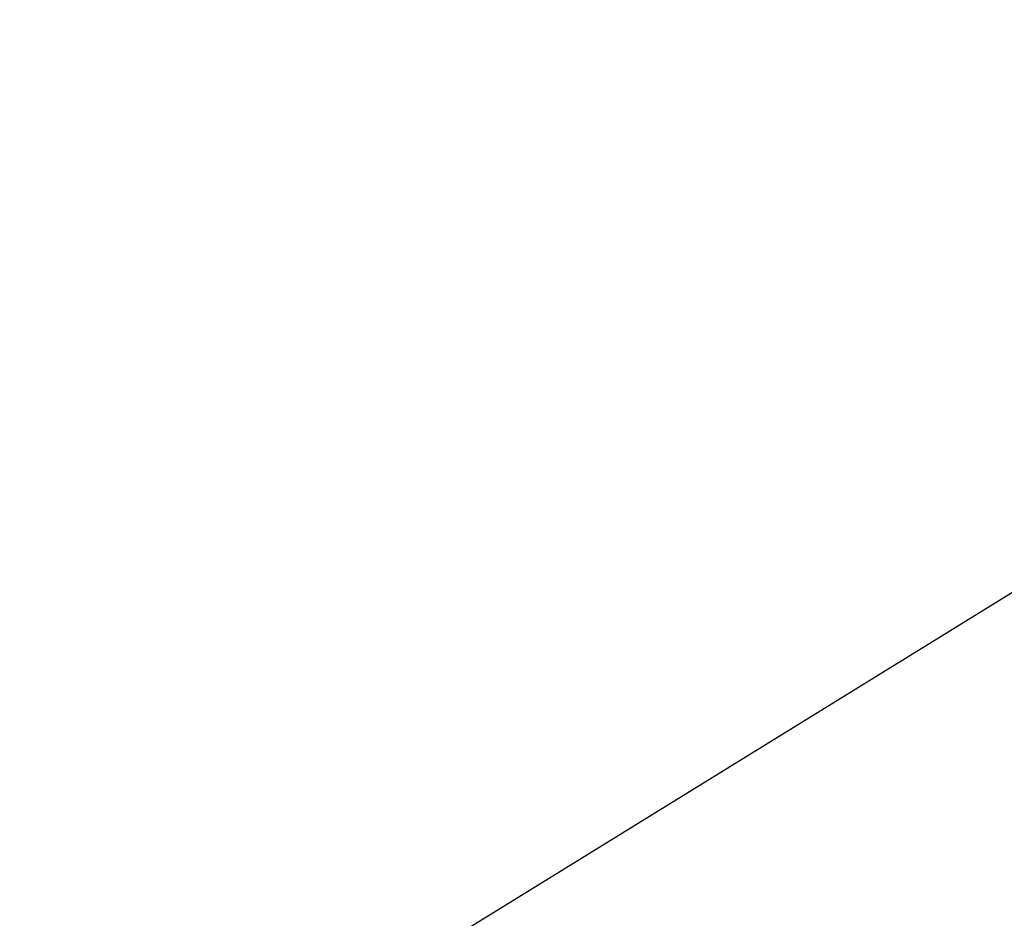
# Model space of a CAD drawing. Extents: x -219 to 381, y -9 to 31.
# Tile 214 of 256: x -0.609288 to -0.608428, y 18.272547 to 18.27333. Entities that reach past the tile are written whole.
import ezdxf

# ---------------------------------------------------------------- set-up
doc = ezdxf.new("R2010")
doc.units = 0
doc.header["$LTSCALE"] = 25.4
doc.layers.get('0').update_dxf_attribs({"color": 13, "linetype": 'CONTINUOUS'})

# ---------------------------------------------------------------- blocks, each defined once
blk = doc.blocks.new('IMPULSE-LED-S-8115_STL_1')
at = {"color": 250}
blk.add_line((-0.69379723, 18.22020912, 4.26981783), (-0.53252631, 18.31960869, 4.37919283), dxfattribs=at)
blk.add_line((-0.69379723, 18.22020912, 4.26981783), (-0.53252631, 18.31960869, 4.37919283), dxfattribs=at)
mesh = blk.add_polyface(dxfattribs=at)
corners = [(-0.39641413, 18.46129608, 218.84718323), (-0.76256722, 18.3412571, 218.62397766), (-0.72502321, 18.27269363, 218.62843323)]
mesh.append_faces([[corners[k] for k in face] for face in [(0, 1, 2)]], dxfattribs={"color": 250})
mesh = blk.add_polyface(dxfattribs=at)
corners = [(-0.34291306, 18.37470436, 218.85427856), (-0.39641413, 18.46129608, 218.84718323), (-0.72502321, 18.27269363, 218.62843323)]
mesh.append_faces([[corners[k] for k in face] for face in [(0, 1, 2)]], dxfattribs={"color": 250})
mesh = blk.add_polyface(dxfattribs=at)
corners = [(-0.30315214, 18.31756973, 218.1590271), (-0.33916643, 18.3690834, 218.15475464), (-0.60927045, 18.09430695, 217.9402771)]
mesh.append_faces([[corners[k] for k in face] for face in [(0, 1, 2)]], dxfattribs={"color": 250})
mesh = blk.add_polyface(dxfattribs=at)
corners = [(-0.23803508, 18.23431969, 218.1660614), (-0.30315214, 18.31756973, 218.1590271), (-0.60927045, 18.09430695, 217.9402771)]
mesh.append_faces([[corners[k] for k in face] for face in [(0, 1, 2)]], dxfattribs={"color": 250})

msp = doc.modelspace()

# ---------------------------------------------------------------- block references
at = {"color": 0}
msp.add_blockref('IMPULSE-LED-S-8115_STL_1', (0, 0), dxfattribs=at)

doc.saveas('drawing.dxf')
